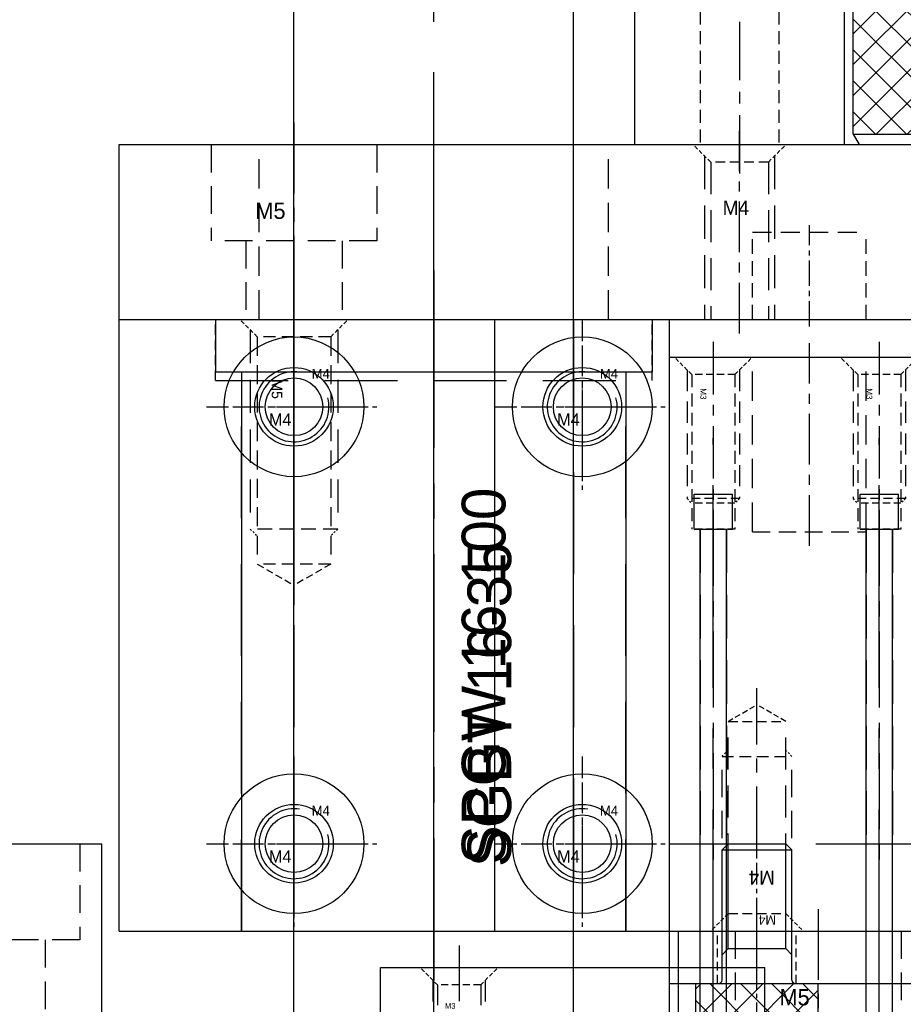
# Model space of a CAD drawing. Header units: millimetres. Extents: x -1657 to 8845, y -11980 to 3013.
# Tile 14 of 256: x 232 to 283, y -886 to -829. Entities that reach past the tile are written whole.
import ezdxf

# ---------------------------------------------------------------- set-up
doc = ezdxf.new("R2010")
doc.units = ezdxf.units.MM
doc.linetypes.add('CENTER', pattern=[2, 1.25, -0.25, 0.25, -0.25])
doc.linetypes.add('DASHED', pattern=[0.75, 0.5, -0.25])
for name, color, linetype in [('图层178', 11, 'Continuous'), ('图层20', 232, 'Continuous'), ('图层21', 122, 'Continuous'), ('图层22', 204, 'Continuous'), ('图层23', 241, 'Continuous'), ('图层24', 21, 'Continuous'), ('图层25', 81, 'Continuous'), ('图层30', 170, 'Continuous'), ('图层31', 70, 'Continuous'), ('图层34', 132, 'Continuous'), ('图层35', 64, 'Continuous'), ('图层48', 244, 'Continuous'), ('导柱', 252, 'Continuous')]:
    doc.layers.add(name, color=color, linetype=linetype)

# ---------------------------------------------------------------- blocks, each defined once
blk = doc.blocks.new('10EA9')
at = {"layer": '导柱', "ltscale": 4}
for p, q in [((0, 0), (93.5, 0)), ((0, -16), (93.5, -16))]:
    blk.add_line(p, q, dxfattribs=at)
at = {"layer": '导柱', "color": 1, "linetype": 'CENTER', "ltscale": 25.52}
blk.add_line((-23.8, -8), (103.8, -8), dxfattribs=at)
at = {"layer": '导柱', "ltscale": 4, "insert": (13.822, -9.602), "char_height": 2.5, "width": 32.92846, "attachment_point": 1}
blk.add_mtext('SPGW 16-100', dxfattribs=at)
blk = doc.blocks.new('10EE3')
at = {"layer": '导柱', "ltscale": 5.75}
for p, q in [((0, 0), (-3, 0)), ((-3, 0), (-3, -25)), ((0, 0), (0, -25)), ((-3, -1.5), (-35, -1.5)), ((-35, -1.5), (-35, -23.5)), ((-3, -23.5), (-35, -23.5)), ((0, -25), (-3, -25))]:
    blk.add_line(p, q, dxfattribs=at)
at = {"layer": '导柱', "color": 4, "linetype": 'DASHED', "ltscale": 11.666667}
for p, q in [((0, -4.5), (-35, -4.5)), ((0, -20.5), (-35, -20.5))]:
    blk.add_line(p, q, dxfattribs=at)
at = {"layer": '导柱', "color": 1, "linetype": 'CENTER', "ltscale": 8.12}
blk.add_line((2.8, -12.5), (-37.8, -12.5), dxfattribs=at)
at = {"layer": '导柱', "ltscale": 5.75, "insert": (-31.34, -14.431), "char_height": 2.5, "width": 25.99479, "attachment_point": 1}
blk.add_mtext('SGBT 16-35', dxfattribs=at)
blk = doc.blocks.new('1103F')
at = {"layer": '图层21', "color": 1, "linetype": 'CENTER', "ltscale": 2.408031}
blk.add_line((-1.237, 1.867), (-1.237, -10.173), dxfattribs=at)
at = {"layer": '图层21', "color": 4, "linetype": 'DASHED', "ltscale": 0.471405}
for p, q in [((-2.475, 0), (-3.475, 1)), ((0, 0), (1, 1))]:
    blk.add_line(p, q, dxfattribs=at)
at = {"layer": '图层21', "color": 4, "linetype": 'DASHED', "ltscale": 2.420833}
for p, q in [((-2.737, 0.262), (-2.737, -7.1)), ((0.262, 0.262), (0.262, -7.1))]:
    blk.add_line(p, q, dxfattribs=at)
at = {"layer": '图层21', "color": 4, "linetype": 'DASHED', "ltscale": 0.825}
for p, q in [((0, 0), (-2.475, 0)), ((0, -7.362), (-2.475, -7.362)), ((0, -8.85), (-2.475, -8.85))]:
    blk.add_line(p, q, dxfattribs=at)
at = {"layer": '图层21', "color": 4, "linetype": 'DASHED', "ltscale": 1.458333}
for p, q in [((-2.475, 0), (-2.475, -8.85)), ((0, 0), (0, -8.85))]:
    blk.add_line(p, q, dxfattribs=at)
at = {"layer": '图层21', "color": 4, "linetype": 'DASHED'}
blk.add_line((0.262, -7.1), (-2.737, -7.1), dxfattribs=at)
at = {"layer": '图层21', "color": 4, "linetype": 'DASHED', "ltscale": 0.123744}
for p, q in [((-2.737, -7.1), (-2.475, -7.362)), ((0.262, -7.1), (0, -7.362))]:
    blk.add_line(p, q, dxfattribs=at)
at = {"layer": '图层21', "linetype": 'DASHED'}
blk.add_text('M3', height=0.3465, rotation=270, dxfattribs=at).set_placement((-1.982, -0.789))
blk = doc.blocks.new('4A')
at = {"color": 1, "linetype": 'CENTER'}
for p, q in [((0, 5), (0, -5)), ((-5, 0), (5, 0))]:
    blk.add_line(p, q, dxfattribs=at)
for radius in [4, 2.25]:
    blk.add_circle((0, 0), radius)
blk.add_text('M4', height=0.6969).set_placement((-1.438, -1.078))
blk = doc.blocks.new('4C')
at = {"color": 1, "linetype": 'CENTER', "ltscale": 1.3982}
for p, q in [((0, 3.496), (0, -3.496)), ((-3.496, 0), (3.496, 0))]:
    blk.add_line(p, q, dxfattribs=at)
blk.add_circle((0, 0), 1.65)
at = {"color": 2, "linetype": 'Continuous'}
blk.add_arc((0, 0), 2, 80.7475, 15.0508, dxfattribs=at)
blk.add_text('M4', height=0.5584).set_placement((1.013, 1.613))
blk = doc.blocks.new('4K1')
for p, q in [((-3.7, 3.5), (-4, 3.327)), ((-3.7, 3.5), (-3.7, -3.5)), ((-3.7, 3.5), (0, 3.5)), ((0, 3.5), (0, -3.5)), ((-4, 3.327), (-4, -3.327)), ((0.2, 2), (7.65, 2)), ((7.65, 2), (8, 1.65)), ((7.65, 2), (7.65, -2)), ((8, 1.65), (8, -1.65)), ((8, -1.65), (7.65, -2)), ((0.2, -2), (7.65, -2)), ((-3.7, -3.5), (-4, -3.327)), ((-3.7, -3.5), (0, -3.5))]:
    blk.add_line(p, q)
at = {"color": 0}
for p, q in [((-3.7, 0.771), (-0.971, 3.5)), ((-3.7, 2.539), (-2.739, 3.5)), ((0, 1.421), (-2.079, 3.5)), ((0, 3.189), (-0.311, 3.5)), ((0, -0.347), (-3.7, 3.353)), ((-3.7, -0.997), (0, 2.703)), ((0, -2.115), (-3.7, 1.585)), ((-3.7, -2.764), (0, 0.936)), ((-0.382, -3.5), (-3.7, -0.182)), ((-2.668, -3.5), (0, -0.832)), ((-2.15, -3.5), (-3.7, -1.95)), ((-0.9, -3.5), (0, -2.6))]:
    blk.add_line(p, q, dxfattribs=at)
at = {"color": 2, "linetype": 'Continuous'}
for p, q in [((2, 1.65), (1.65, 2)), ((2, 1.65), (2, -1.65)), ((2, 1.65), (8, 1.65)), ((2, -1.65), (1.65, -2)), ((2, -1.65), (8, -1.65))]:
    blk.add_line(p, q, dxfattribs=at)
at = {"color": 1, "linetype": 'CENTER'}
blk.add_line((-6.337, 0), (10.549, 0), dxfattribs=at)
for centre, start, end in [((0.2, 2.2), 180, 270), ((0.2, -2.2), 90, 180)]:
    blk.add_arc(centre, 0.2, start, end)
blk.add_text('M4', height=0.5374, rotation=90).set_placement((3.898, -1.086))
blk = doc.blocks.new('4F')
at = {"color": 4, "linetype": 'DASHED', "ltscale": 0.471405}
for p, q in [((1, 1.65), (0, 2.65)), ((1, -1.65), (0, -2.65))]:
    blk.add_line(p, q, dxfattribs=at)
at = {"color": 4, "linetype": 'DASHED', "ltscale": 3.116667}
for p, q in [((0.65, 2), (10, 2)), ((0.65, -2), (10, -2))]:
    blk.add_line(p, q, dxfattribs=at)
at = {"color": 4, "linetype": 'DASHED', "ltscale": 0.164992}
for p, q in [((10, 2), (10.35, 1.65)), ((10, -2), (10.35, -1.65))]:
    blk.add_line(p, q, dxfattribs=at)
at = {"color": 4, "linetype": 'DASHED', "ltscale": 1.333333}
blk.add_line((10, 2), (10, -2), dxfattribs=at)
at = {"color": 4, "linetype": 'DASHED', "ltscale": 1.1}
for p, q in [((1, 1.65), (1, -1.65)), ((12, 1.65), (12, -1.65))]:
    blk.add_line(p, q, dxfattribs=at)
at = {"color": 4, "linetype": 'DASHED', "ltscale": 3.666667}
for p, q in [((1, 1.65), (12, 1.65)), ((1, -1.65), (12, -1.65))]:
    blk.add_line(p, q, dxfattribs=at)
at = {"color": 4, "linetype": 'DASHED', "ltscale": 0.635085}
for p in [(12, 1.65), (12, -1.65)]:
    blk.add_line(p, (12.953, 0), dxfattribs=at)
at = {"color": 1, "linetype": 'CENTER', "ltscale": 3.210708}
blk.add_line((-2.156, 0), (13.898, 0), dxfattribs=at)
blk.add_text('M4', height=0.8081, rotation=90).set_placement((3.463, -1.03))
blk = doc.blocks.new('11268')
at = {"layer": '图层25', "color": 1, "linetype": 'CENTER', "ltscale": 3.238837}
blk.add_line((2.75, 6.762), (2.75, -11.107), dxfattribs=at)
at = {"layer": '图层25', "color": 4, "linetype": 'DASHED', "ltscale": 3.166667}
for p, q in [((-2, 5.5), (-2, 0)), ((7.5, 5.5), (7.5, 0)), ((7.5, 0), (-2, 0)), ((0, 0), (0, -9.5)), ((5.5, 0), (5.5, -9.5))]:
    blk.add_line(p, q, dxfattribs=at)
at = {"layer": '图层25', "ltscale": 3}
blk.add_text('M5', height=0.93, dxfattribs=at).set_placement((0.539, 1.25))
blk = doc.blocks.new('5F')
at = {"color": 4, "linetype": 'DASHED', "ltscale": 0.471405}
for p, q in [((1, 2.1), (0, 3.1)), ((1, -2.1), (0, -3.1))]:
    blk.add_line(p, q, dxfattribs=at)
at = {"color": 4, "linetype": 'DASHED', "ltscale": 3.8}
for p, q in [((0.6, 2.5), (12, 2.5)), ((0.6, -2.5), (12, -2.5))]:
    blk.add_line(p, q, dxfattribs=at)
at = {"color": 4, "linetype": 'DASHED', "ltscale": 0.188562}
for p, q in [((12, 2.5), (12.4, 2.1)), ((12, -2.5), (12.4, -2.1))]:
    blk.add_line(p, q, dxfattribs=at)
at = {"color": 4, "linetype": 'DASHED', "ltscale": 1.666667}
blk.add_line((12, 2.5), (12, -2.5), dxfattribs=at)
at = {"color": 4, "linetype": 'DASHED', "ltscale": 1.4}
for p, q in [((1, 2.1), (1, -2.1)), ((14, 2.1), (14, -2.1))]:
    blk.add_line(p, q, dxfattribs=at)
at = {"color": 4, "linetype": 'DASHED', "ltscale": 2.166667}
for p, q in [((1, 2.1), (14, 2.1)), ((1, -2.1), (14, -2.1))]:
    blk.add_line(p, q, dxfattribs=at)
at = {"color": 4, "linetype": 'DASHED', "ltscale": 0.80829}
for p in [(14, 2.1), (14, -2.1)]:
    blk.add_line(p, (15.212, 0), dxfattribs=at)
at = {"color": 1, "linetype": 'CENTER', "ltscale": 3.699214}
blk.add_line((-2.156, 0), (16.34, 0), dxfattribs=at)
blk.add_text('M5', height=0.6063).set_placement((3.422, -1.275))
blk = doc.blocks.new('11650')
at = {"layer": '图层30', "color": 1, "linetype": 'CENTER', "ltscale": 3.238837}
blk.add_line((-2.75, 6.762), (-2.75, -6.107), dxfattribs=at)
at = {"layer": '图层30', "color": 4, "linetype": 'DASHED', "ltscale": 3.166667}
for p, q in [((-7.5, 5.5), (-7.5, 0)), ((2, 5.5), (2, 0)), ((2, 0), (-7.5, 0)), ((-5.5, 0), (-5.5, -4.5)), ((0, 0), (0, -4.5))]:
    blk.add_line(p, q, dxfattribs=at)
at = {"layer": '图层30', "ltscale": 3}
blk.add_text('M5', height=0.93, dxfattribs=at).set_placement((-4.961, 1.25))
blk = doc.blocks.new('10k1')
for p, q in [((-9.4, 8), (-10, 7.654)), ((-9.4, 8), (-9.4, -8)), ((-9.4, 8), (0, 8)), ((0, 8), (0, -8)), ((-10, 7.654), (-10, -7.654)), ((0.4, 5), (19.25, 5)), ((19.25, 5), (20, 4.25)), ((19.25, 5), (19.25, -5)), ((20, 4.25), (20, -4.25)), ((20, -4.25), (19.25, -5)), ((0.4, -5), (19.25, -5)), ((-9.4, -8), (-10, -7.654)), ((-9.4, -8), (0, -8))]:
    blk.add_line(p, q)
at = {"color": 0}
for p, q in [((-9.4, -0.356), (-1.044, 8)), ((-9.4, 1.412), (-2.812, 8)), ((-9.4, 3.18), (-4.58, 8)), ((-9.4, 4.948), (-6.348, 8)), ((-9.4, 6.715), (-8.115, 8)), ((0, -0.955), (-8.955, 8)), ((0, 0.813), (-7.187, 8)), ((0, 2.58), (-5.42, 8)), ((0, 4.348), (-3.652, 8)), ((0, 6.116), (-1.884, 8)), ((0, 7.884), (-0.116, 8)), ((-9.4, -2.123), (0, 7.277)), ((0, -2.723), (-9.4, 6.677)), ((-9.4, -3.891), (0, 5.509)), ((0, -4.491), (-9.4, 4.909)), ((-9.4, -5.659), (0, 3.741)), ((0, -6.258), (-9.4, 3.142)), ((-9.4, -7.427), (0, 1.973)), ((-0.026, -8), (-9.4, 1.374)), ((-8.206, -8), (0, 0.206)), ((-1.794, -8), (-9.4, -0.394)), ((-6.438, -8), (0, -1.562)), ((-3.562, -8), (-9.4, -2.162)), ((-4.67, -8), (0, -3.33)), ((-5.329, -8), (-9.4, -3.929)), ((-2.902, -8), (0, -5.098)), ((-7.097, -8), (-9.4, -5.697)), ((-1.134, -8), (0, -6.866)), ((-8.865, -8), (-9.4, -7.465))]:
    blk.add_line(p, q, dxfattribs=at)
at = {"color": 2, "linetype": 'Continuous'}
for p, q in [((4, 4.25), (3.25, 5)), ((4, 4.25), (4, -4.25)), ((4, 4.25), (20, 4.25)), ((4, -4.25), (3.25, -5)), ((4, -4.25), (20, -4.25))]:
    blk.add_line(p, q, dxfattribs=at)
at = {"color": 1, "linetype": 'CENTER'}
blk.add_line((-12.789, 0), (22.985, 0), dxfattribs=at)
for centre, start, end in [((0.4, 5.4), 180, 270), ((0.4, -5.4), 90, 180)]:
    blk.add_arc(centre, 0.4, start, end)
blk.add_text('M10', height=0.7899, rotation=90).set_placement((9.538, -2.441))
blk = doc.blocks.new('126CD')
at = {"layer": '图层35', "color": 1, "linetype": 'CENTER', "ltscale": 2.671598}
blk.add_line((0, 0), (0, -19.858), dxfattribs=at)
at = {"layer": '图层35', "color": 4, "linetype": 'DASHED', "ltscale": 1.5}
for p, q in [((-4, -2.215), (-4, -6.715)), ((4, -2.215), (4, -6.715)), ((-2.25, -6.715), (-2.25, -17.715)), ((2.25, -6.715), (2.25, -17.715))]:
    blk.add_line(p, q, dxfattribs=at)
at = {"layer": '图层35', "color": 4, "linetype": 'DASHED', "ltscale": 2.666667}
blk.add_line((4, -6.715), (-4, -6.715), dxfattribs=at)
at = {"layer": '图层35'}
blk.add_text('M4', height=0.743, dxfattribs=at).set_placement((-2.897, -5.607))
blk = doc.blocks.new('1163C')
at = {"layer": '图层30', "color": 1, "linetype": 'CENTER', "ltscale": 2.32}
blk.add_line((-1.65, -9.8), (-1.65, 1.8), dxfattribs=at)
at = {"layer": '图层30', "color": 4, "linetype": 'DASHED', "ltscale": 0.471405}
for p, q in [((-3.3, 0), (-4.3, 1)), ((0, 0), (1, 1))]:
    blk.add_line(p, q, dxfattribs=at)
at = {"layer": '图层30', "color": 4, "linetype": 'DASHED', "ltscale": 3.783333}
for p, q in [((-3.65, 0.35), (-3.65, -9)), ((0.35, 0.35), (0.35, -9))]:
    blk.add_line(p, q, dxfattribs=at)
at = {"layer": '图层30', "color": 4, "linetype": 'DASHED', "ltscale": 1.1}
blk.add_line((0, 0), (-3.3, 0), dxfattribs=at)
at = {"layer": '图层30', "color": 4, "linetype": 'DASHED', "ltscale": 3.666667}
for p, q in [((-3.3, 0), (-3.3, -9)), ((0, 0), (0, -9))]:
    blk.add_line(p, q, dxfattribs=at)
at = {"layer": '图层30'}
blk.add_text('M4', height=0.8143, dxfattribs=at).set_placement((-2.614, -3.017))
blk = doc.blocks.new('13299')
at = {"layer": '图层48', "color": 1, "linetype": 'CENTER', "ltscale": 3.238837}
blk.add_line((2.75, 6.762), (2.75, -16.107), dxfattribs=at)
at = {"layer": '图层48', "color": 4, "linetype": 'DASHED', "ltscale": 3.166667}
for p, q in [((-2, 5.5), (-2, 0)), ((7.5, 5.5), (7.5, 0)), ((7.5, 0), (-2, 0)), ((0, 0), (0, -14.5)), ((5.5, 0), (5.5, -14.5))]:
    blk.add_line(p, q, dxfattribs=at)
at = {"layer": '图层48', "ltscale": 3}
blk.add_text('M5', height=0.93, dxfattribs=at).set_placement((0.539, 1.25))
blk = doc.blocks.new('6C25C')
at = {"layer": '图层178', "color": 1, "linetype": 'CENTER', "ltscale": 2.55}
blk.add_line((-1.237, 2.258), (-1.237, -5.221), dxfattribs=at)
at = {"layer": '图层178', "color": 4, "linetype": 'DASHED', "ltscale": 0.471405}
for p, q in [((-2.475, 0), (-3.475, 1)), ((0, 0), (1, 1))]:
    blk.add_line(p, q, dxfattribs=at)
at = {"layer": '图层178', "color": 4, "linetype": 'DASHED', "ltscale": 2.420833}
for p, q in [((-2.737, 0.262), (-2.737, -4)), ((0.262, 0.262), (0.262, -4))]:
    blk.add_line(p, q, dxfattribs=at)
at = {"layer": '图层178', "color": 4, "linetype": 'DASHED', "ltscale": 0.825}
blk.add_line((0, 0), (-2.475, 0), dxfattribs=at)
at = {"layer": '图层178', "color": 4, "linetype": 'DASHED', "ltscale": 2.333333}
for p, q in [((-2.475, 0), (-2.475, -4)), ((0, 0), (0, -4))]:
    blk.add_line(p, q, dxfattribs=at)
at = {"layer": '图层178'}
blk.add_text('M3', height=0.3257, dxfattribs=at).set_placement((-2.048, -1.366))

msp = doc.modelspace()

# ---------------------------------------------------------------- linework, layer by layer
at = {"layer": '图层178', "ltscale": 5}
for p, q in [((252.9098, -888.4622), (252.9098, -883.4622)), ((252.9098, -883.4622), (274.9098, -883.4622)), ((274.9098, -910.4622), (274.9098, -883.4622))]:
    msp.add_line(p, q, dxfattribs=at)
at = {"layer": '图层20', "color": 1, "linetype": 'CENTER', "ltscale": 8.12}
msp.add_line((255.9598, -884.1822), (255.9598, -843.5822), dxfattribs=at)
at = {"layer": '图层20', "ltscale": 6.25}
for p, q in [((237.9598, -846.3822), (337.9598, -846.3822)), ((237.9598, -881.3822), (237.9598, -846.3822)), ((237.9598, -881.3822), (337.9598, -881.3822))]:
    msp.add_line(p, q, dxfattribs=at)
at = {"layer": '图层20', "color": 4, "linetype": 'DASHED', "ltscale": 1.166667}
for p, q in [((243.4598, -849.8822), (243.4598, -846.3822)), ((268.4598, -849.8822), (268.4598, -846.3822))]:
    msp.add_line(p, q, dxfattribs=at)
at = {"layer": '图层20', "ltscale": 0.75}
for p, q in [((259.4573, -881.3822), (259.4573, -846.3822)), ((269.4573, -881.3822), (269.4573, -846.3822))]:
    msp.add_line(p, q, dxfattribs=at)
at = {"layer": '图层20', "color": 4, "linetype": 'DASHED', "ltscale": 8.333333}
msp.add_line((243.4598, -849.8822), (268.4598, -849.8822), dxfattribs=at)
at = {"layer": '图层20', "color": 4, "linetype": 'DASHED', "ltscale": 10.5}
for p, q in [((244.9598, -881.3822), (244.9598, -849.8822)), ((266.9598, -881.3822), (266.9598, -849.8822))]:
    msp.add_line(p, q, dxfattribs=at)
at = {"layer": '图层21', "color": 1, "linetype": 'CENTER', "ltscale": 2.32}
msp.add_line((277.4573, -859.3322), (277.4573, -847.7322), dxfattribs=at)
at = {"layer": '图层21', "ltscale": 0.75}
for p, q in [((269.4573, -848.5322), (302.9573, -848.5322)), ((269.4573, -896.5322), (269.4573, -848.5322))]:
    msp.add_line(p, q, dxfattribs=at)
at = {"layer": '图层21', "color": 4, "linetype": 'DASHED', "ltscale": 3.333333}
for p, q in [((274.2073, -858.5322), (274.2073, -848.5322)), ((280.7073, -858.5322), (280.7073, -848.5322))]:
    msp.add_line(p, q, dxfattribs=at)
at = {"layer": '图层21', "color": 1, "linetype": 'CENTER', "ltscale": 3.48}
for p, q in [((271.9598, -857.2822), (271.9598, -877.5822)), ((281.4598, -857.2822), (281.4598, -877.5822))]:
    msp.add_line(p, q, dxfattribs=at)
at = {"layer": '图层21', "color": 4, "linetype": 'DASHED', "ltscale": 5}
for p, q in [((271.2098, -858.3822), (271.2098, -876.3822)), ((272.7098, -858.3822), (272.7098, -876.3822)), ((280.7098, -858.3822), (280.7098, -876.3822)), ((282.2098, -858.3822), (282.2098, -876.3822))]:
    msp.add_line(p, q, dxfattribs=at)
at = {"layer": '图层21', "color": 4, "linetype": 'DASHED', "ltscale": 2}
msp.add_line((274.2073, -858.5322), (280.7073, -858.5322), dxfattribs=at)
at = {"layer": '图层21', "color": 4, "linetype": 'DASHED', "ltscale": 11.166667}
msp.add_line((269.4573, -876.3822), (302.9573, -876.3822), dxfattribs=at)
at = {"layer": '图层22', "color": 1, "linetype": 'CENTER', "ltscale": 9.28}
for p, q in [((271.9598, -904.5822), (271.9598, -853.1822)), ((281.4598, -904.5822), (281.4598, -853.1822))]:
    msp.add_line(p, q, dxfattribs=at)
at = {"layer": '图层22', "ltscale": 0.75}
for p, q in [((270.8598, -856.3822), (273.0598, -856.3822)), ((270.8598, -858.3822), (270.8598, -856.3822)), ((273.0598, -858.3822), (273.0598, -856.3822)), ((280.3598, -856.3822), (282.5598, -856.3822)), ((280.3598, -858.3822), (280.3598, -856.3822)), ((282.5598, -858.3822), (282.5598, -856.3822)), ((270.8598, -858.3822), (273.0598, -858.3822)), ((271.2098, -899.8822), (271.2098, -858.3822)), ((272.7098, -899.8822), (272.7098, -858.3822)), ((280.3598, -858.3822), (282.5598, -858.3822)), ((280.7098, -899.8822), (280.7098, -858.3822)), ((282.2098, -899.8822), (282.2098, -858.3822))]:
    msp.add_line(p, q, dxfattribs=at)
at = {"layer": '图层23', "ltscale": 0.55}
for p, q in [((259.4573, -881.3822), (259.4573, -846.3822)), ((259.4573, -846.3822), (312.9573, -846.3822)), ((259.4573, -881.3822), (271.9573, -881.3822)), ((271.9573, -898.8322), (271.9573, -881.3822)), ((281.4573, -898.8322), (281.4573, -881.3822)), ((281.4573, -881.3822), (312.9573, -881.3822))]:
    msp.add_line(p, q, dxfattribs=at)
at = {"layer": '图层24', "color": 1, "linetype": 'CENTER', "ltscale": 0.696}
msp.add_line((274.4573, -884.6222), (274.4573, -881.1422), dxfattribs=at)
at = {"layer": '图层24', "ltscale": 1.125}
for p, q in [((269.4573, -884.3822), (269.4573, -881.3822)), ((269.4573, -881.3822), (302.9573, -881.3822)), ((269.4573, -884.3822), (302.9573, -884.3822))]:
    msp.add_line(p, q, dxfattribs=at)
at = {"layer": '图层24', "color": 4, "linetype": 'DASHED'}
for p, q in [((272.2073, -884.3822), (272.2073, -881.3822)), ((276.7073, -884.3822), (276.7073, -881.3822))]:
    msp.add_line(p, q, dxfattribs=at)
at = {"layer": '图层25', "ltscale": 1.5}
for p, q in [((269.9598, -881.3822), (305.9598, -881.3822)), ((269.9598, -896.3822), (269.9598, -881.3822))]:
    msp.add_line(p, q, dxfattribs=at)
at = {"layer": '图层30', "color": 1, "linetype": 'CENTER', "ltscale": 2.32}
msp.add_line((255.9598, -847.1822), (255.9598, -835.5822), dxfattribs=at)
at = {"layer": '图层30'}
for p, q in [((237.9598, -836.3822), (337.9598, -836.3822)), ((237.9598, -846.3822), (237.9598, -836.3822)), ((237.9598, -846.3822), (337.9598, -846.3822))]:
    msp.add_line(p, q, dxfattribs=at)
at = {"layer": '图层30', "color": 4, "linetype": 'DASHED', "ltscale": 3.333333}
for p, q in [((245.9598, -846.3822), (245.9598, -836.3822)), ((265.9598, -846.3822), (265.9598, -836.3822))]:
    msp.add_line(p, q, dxfattribs=at)
at = {"layer": '图层30', "color": 1, "linetype": 'CENTER', "ltscale": 1.16}
msp.add_line((277.4573, -846.7822), (277.4573, -840.9822), dxfattribs=at)
at = {"layer": '图层30', "color": 4, "linetype": 'DASHED', "ltscale": 2.166667}
msp.add_line((274.2073, -841.3822), (280.7073, -841.3822), dxfattribs=at)
at = {"layer": '图层30', "color": 4, "linetype": 'DASHED', "ltscale": 1.666667}
for p, q in [((274.2073, -846.3822), (274.2073, -841.3822)), ((280.7073, -846.3822), (280.7073, -841.3822))]:
    msp.add_line(p, q, dxfattribs=at)
at = {"layer": '图层31', "ltscale": 1.625}
for p, q in [((237.9598, -846.3822), (337.9598, -846.3822)), ((237.9598, -881.3822), (237.9598, -846.3822)), ((237.9598, -881.3822), (337.9598, -881.3822))]:
    msp.add_line(p, q, dxfattribs=at)
at = {"layer": '图层31', "color": 4, "linetype": 'DASHED', "ltscale": 11.666667}
msp.add_line((259.4573, -881.3822), (259.4573, -846.3822), dxfattribs=at)
at = {"layer": '图层34', "color": 1, "linetype": 'CENTER', "ltscale": 28.536}
msp.add_line((255.9598, -929.2222), (255.9598, -786.5422), dxfattribs=at)
at = {"layer": '图层34', "ltscale": 10}
for p, q in [((247.9598, -919.3822), (247.9598, -796.3822)), ((263.9598, -919.3822), (263.9598, -796.3822))]:
    msp.add_line(p, q, dxfattribs=at)
at = {"layer": '图层35', "ltscale": 4}
for p, q in [((267.4598, -836.3822), (267.4598, -820.8822)), ((279.4598, -836.3822), (279.4598, -825.8822)), ((267.4598, -836.3822), (279.4598, -836.3822))]:
    msp.add_line(p, q, dxfattribs=at)
at = {"layer": '图层48', "ltscale": 2}
for p in [(224.9598, -876.3822), (236.9598, -896.3822)]:
    msp.add_line(p, (236.9598, -876.3822), dxfattribs=at)

# ---------------------------------------------------------------- block references
at = {"layer": '图层178', "ltscale": 5}
msp.add_blockref('6C25C', (258.6473, -884.4622), dxfattribs=at)
at = {"layer": '图层20', "ltscale": 1.625, "rotation": 270}
msp.add_blockref('5F', (247.9598, -846.3822), dxfattribs=at)
at = {"layer": '图层20', "ltscale": 1.625}
for p in [(247.9598, -851.3822), (247.9598, -876.3822)]:
    msp.add_blockref('4C', p, dxfattribs=at)
at = {"layer": '图层20', "ltscale": 0.55}
for p in [(264.4573, -851.3822), (264.4573, -876.3822)]:
    msp.add_blockref('4C', p, dxfattribs=at)
at = {"layer": '图层20', "ltscale": 1.125, "rotation": 90}
msp.add_blockref('4F', (274.4573, -881.3822), dxfattribs=at)
at = {"layer": '图层21', "ltscale": 0.75}
for p in [(273.1973, -849.5322), (282.6973, -849.5322)]:
    msp.add_blockref('1103F', p, dxfattribs=at)
at = {"layer": '图层23', "ltscale": 0.55}
for p in [(264.4573, -851.3822), (264.4573, -876.3822)]:
    msp.add_blockref('4A', p, dxfattribs=at)
at = {"layer": '图层24', "ltscale": 1.125, "rotation": 90}
msp.add_blockref('4K1', (274.4573, -884.3822), dxfattribs=at)
at = {"layer": '图层25', "ltscale": 1.5}
msp.add_blockref('11268', (275.2098, -886.8822), dxfattribs=at)
at = {"layer": '图层30', "ltscale": 1.625}
for name, p in [('11650', (250.7098, -841.8822)), ('1163C', (275.1098, -837.3822))]:
    msp.add_blockref(name, p, dxfattribs=at)
at = {"layer": '图层31', "ltscale": 1.625}
for p in [(247.9598, -851.3822), (247.9598, -876.3822)]:
    msp.add_blockref('4A', p, dxfattribs=at)
at = {"layer": '图层35', "ltscale": 4, "rotation": 90}
msp.add_blockref('10k1', (287.9598, -826.3822), dxfattribs=at)
at = {"layer": '图层35', "ltscale": 4}
msp.add_blockref('126CD', (273.4598, -818.6672), dxfattribs=at)
at = {"layer": '图层48', "ltscale": 2}
msp.add_blockref('13299', (228.2098, -881.8822), dxfattribs=at)
at = {"layer": '导柱', "ltscale": 5.75, "rotation": 90}
msp.add_blockref('10EA9', (247.9598, -891.3822), dxfattribs=at)
at = {"layer": '导柱', "ltscale": 6.25, "rotation": 90}
msp.add_blockref('10EE3', (243.4598, -846.3822), dxfattribs=at)

doc.saveas('drawing.dxf')
